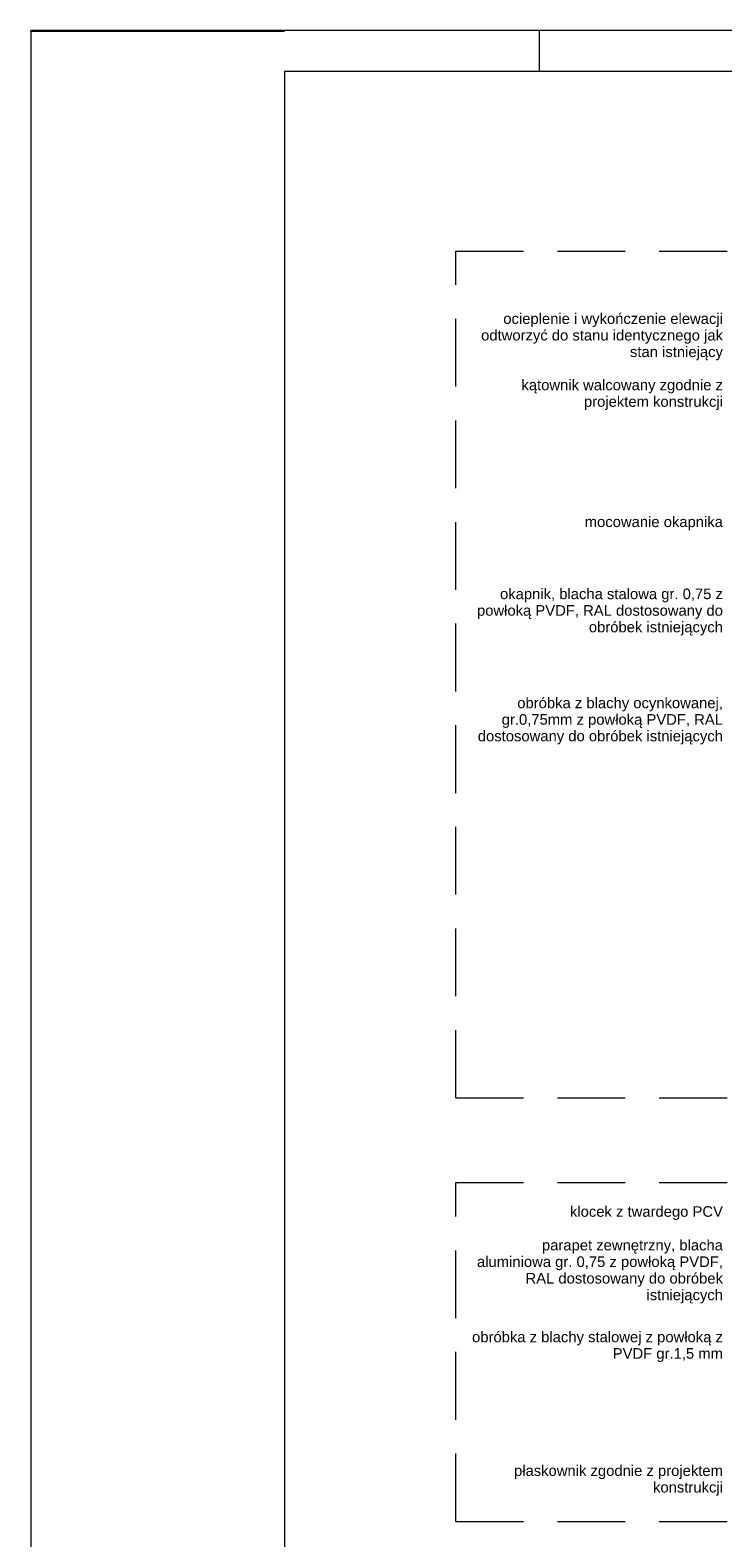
# Paper-space layout 'AD-03 DETAL MONTAŻU OKNA' of a CAD drawing. Header units: millimetres. Extents: x 0 to 420, y 0 to 297.
# Tile 23 of 40: x 0 to 82, y 119 to 297. Entities that reach past the tile are written whole.
import ezdxf
from ezdxf.xclip import XClip

# ---------------------------------------------------------------- set-up
doc = ezdxf.new("R2010")
doc.units = ezdxf.units.MM
doc.header["$MEASUREMENT"] = 0
doc.header["$XCLIPFRAME"] = 0
doc.linetypes.add('przerywama detal', pattern=[120, 80, -40])
doc.layers.add('A_Arkusz_Nr_pióra__1', color=7, linetype='Continuous', lineweight=20)
doc.layers.add('A_opisy_Nr_pióra__1', color=7, linetype='Continuous', lineweight=20)
doc.layers.add('A_Arkusz_Nr_pióra__237', color=7, linetype='Continuous', lineweight=5, true_color=0x343434)
doc.layers.add('A_linie_Nr_pióra__10', color=7, linetype='Continuous', lineweight=13, true_color=0x4b4b4b)
doc.layers.add('A_podrys', color=7, linetype='Continuous')
doc.styles.add('STYL_AUTOMATYCZNY_1', font='arial.ttf')

# ---------------------------------------------------------------- blocks, each defined once
blk = doc.blocks.new('Rysunek_1_1', base_point=(-23204.64, -13199.28))
at = {"layer": 'A_linie_Nr_pióra__10', "color": 251, "linetype": 'przerywama detal', "lineweight": 13, "ltscale": 0.1, "true_color": 0x4b4b4b}
for p, q in [((50.12, 270.92), (170.12, 270.92)), ((50.12, 170.92), (50.12, 270.92)), ((50.12, 170.92), (170.12, 170.92)), ((50.12, 120.92), (50.12, 160.92)), ((50.12, 160.92), (170.12, 160.92)), ((50.12, 120.92), (170.12, 120.92))]:
    blk.add_line(p, q, dxfattribs=at)
at = {"layer": 'A_opisy_Nr_pióra__1', "color": 7, "linetype": 'Continuous', "lineweight": 20, "char_height": 1.25, "width": 29.5709, "attachment_point": 6, "style": 'STYL_AUTOMATYCZNY_1'}
for s, insert, line_spacing_factor in [('\\A1;{\\pqr;\\fArial|b0|i0|c238|p0;\\W1.000000;ocieplenie i wykończenie elewacji odtworzyć do stanu identycznego jak stan istniejący}', (81.64, 260.79), 0.938806), ('\\A1;{\\pqr;\\fArial|b0|i0|c238|p0;\\W1.000000;kątownik walcowany zgodnie z projektem konstrukcji}', (81.64, 253.94), 0.940384), ('\\A1;{\\pqr;\\fArial|b0|i0|c238|p0;\\W1.000000;okapnik, blacha stalowa gr. 0,75 z powłoką PVDF, RAL dostosowany do obróbek istniejących}', (81.64, 228.29), 0.939086), ('\\A1;{\\pqr;\\fArial|b0|i0|c238|p0;\\W1.000000;obróbka z blachy ocynkowanej, \\P\\pqr;\\fArial|b0|i0|c238|p0;\\W1.000000;gr.0,75mm z powłoką PVDF, RAL dostosowany do obróbek istniejących}', (81.64, 215.42), 0.937686), ('\\A1;{\\pqr;\\fArial|b0|i0|c238|p0;\\W1.000000;parapet zewnętrzny, blacha aluminiowa gr. 0,75 z powłoką PVDF, RAL dostosowany do obróbek istniejących}', (81.64, 150.41), 0.94034), ('\\A1;{\\pqr;\\fArial|b0|i0|c238|p0;\\W1.000000;obróbka z blachy stalowej z powłoką z PVDF gr.1,5 mm}', (81.64, 141.53), 0.935346), ('\\A1;{\\pqr;\\fArial|b0|i0|c238|p0;\\W1.000000;płaskownik zgodnie z projektem konstrukcji}', (81.64, 125.74), 0.940384)]:
    blk.add_mtext(s, dxfattribs=dict(at, insert=insert, line_spacing_factor=line_spacing_factor))
at = {"layer": 'A_opisy_Nr_pióra__1', "color": 7, "linetype": 'Continuous', "lineweight": 20, "char_height": 1.25, "attachment_point": 6, "style": 'STYL_AUTOMATYCZNY_1'}
for s, insert in [('\\A1;{\\pqr;\\fArial|b0|i0|c238|p0;\\W1.000000;mocowanie okapnika}', (81.64, 238.76)), ('\\A1;{\\pqr;\\fArial|b0|i0|c238|p0;\\W1.000000;klocek z twardego PCV}', (81.64, 157.32))]:
    blk.add_mtext(s, dxfattribs=dict(at, insert=insert))

psp = doc.layouts.new('AD-03 DETAL MONTAŻU OKNA')

# ---------------------------------------------------------------- linework, layer by layer
at = {"layer": 'A_Arkusz_Nr_pióra__1', "color": 7, "linetype": 'Continuous', "lineweight": 20}
for p, q in [((-0.1, 296.9), (0.9, 296.9)), ((415.1, 292.1), (29.9, 292.1)), ((29.9, 292.1), (29.9, 4.9))]:
    psp.add_line(p, q, dxfattribs=at)
at = {"layer": 'A_Arkusz_Nr_pióra__1', "color": 7, "linetype": 'Continuous', "lineweight": 20, "flags": 128}
psp.add_lwpolyline([(0, 297), (420, 297), (420, 0), (0, 0)], close=True, dxfattribs=at)
at = {"layer": 'A_Arkusz_Nr_pióra__237', "color": 250, "linetype": 'Continuous', "lineweight": 5, "true_color": 0x343434}
for p, q in [((-0.1, 296.9), (29.9, 296.9)), ((60, 292.1), (60, 297))]:
    psp.add_line(p, q, dxfattribs=at)

# ---------------------------------------------------------------- block references
at = {"layer": 'A_podrys', "color": 37, "linetype": 'Continuous', "lineweight": 5, "true_color": 0x656532}
ref = psp.add_blockref('Rysunek_1_1', (-23204.64, -13199.28), dxfattribs=at)
XClip(ref).set_block_clipping_path([(34.9289216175, 13.2127592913), (219.0040190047, 283.3682711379)])

doc.saveas('drawing.dxf')
